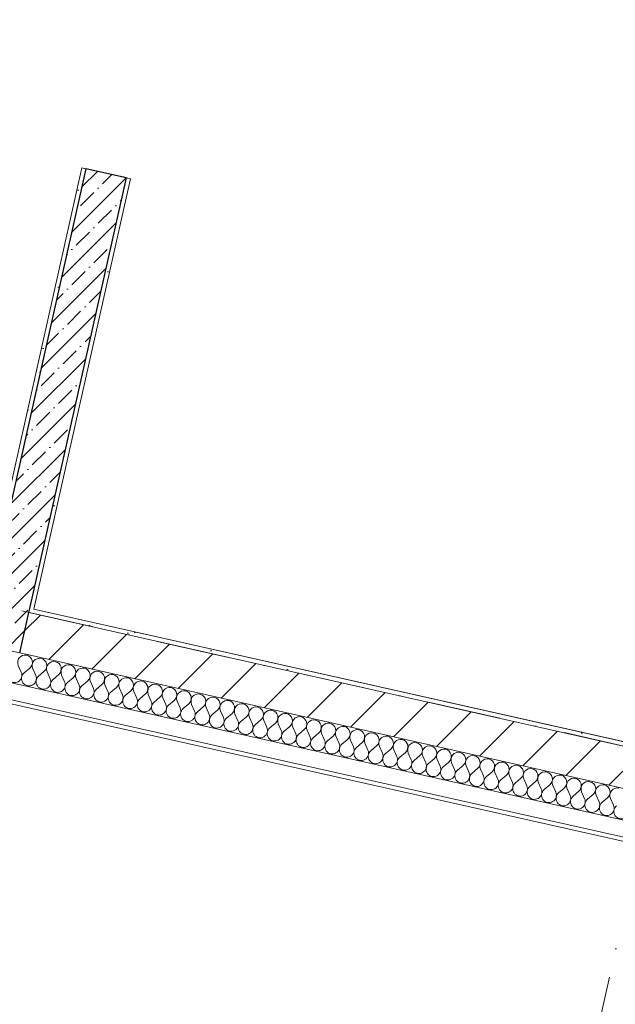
# Model space of a CAD drawing. Header units: millimetres. Extents: x -6990773 to -6682839, y 6117771 to 6220266.
# Tile 114 of 154: x -6926027 to -6923153, y 6127749 to 6132502. Entities that reach past the tile are written whole.
import ezdxf
from ezdxf.enums import TextEntityAlignment as Align

# ---------------------------------------------------------------- set-up
doc = ezdxf.new("R2010")
doc.units = ezdxf.units.MM
doc.header["$MEASUREMENT"] = 0
doc.linetypes.add('Штрихпунктирная', pattern=[670.277762, 352.777767, -176.388884, 0, -141.111112])
for name, color, linetype in [('S - МОП.АР', 7, 'Continuous'), ('АР-Стены_внутренние_пилоны.АР', 7, 'Continuous'), ('АР-Чертеж-Оси_Осевые размеры.АР', 7, 'Continuous'), ('Кровля', 7, 'Continuous')]:
    doc.layers.add(name, color=color, linetype=linetype)
for name, color, linetype, lineweight in [('АР-Стены_внутренние_пилоны.АР_Ном._пера__1', 7, 'Continuous', 30), ('АР-Чертеж-Оси_Осевые размеры.АР_Ном._пера__120', 7, 'Continuous', 0), ('Кровля_Ном._пера__1', 7, 'Continuous', 0)]:
    doc.layers.add(name, color=color, linetype=linetype, lineweight=lineweight)
doc.styles.add('РЎР“Р•РќР•Р\xa0Р\x98Р\xa0_РЎРўР\x98Р›Р¬_4', font='GOTHIC.TTF')
doc.dimstyles.new('СГЕНЕРИР_СТИЛЬ__2', dxfattribs={"dimtxt": 400, "dimasz": 332.5, "dimexe": 0.18, "dimexo": 0.0625, "dimgap": 0, "dimtad": 1, "dimdec": 0, "dimzin": 0, "dimdsep": 46, "dimtxsty": 'РЎР“Р•РќР•Р\xa0Р\x98Р\xa0_РЎРўР\x98Р›Р¬_4', "dimblk": 'ARROWHEAD_6', "dimblk1": 'ARROWHEAD_6', "dimblk2": 'ARROWHEAD_6', "dimcen": 0.09, "dimse1": 1, "dimse2": 1, "dimclrd": 7, "dimclre": 7, "dimclrt": 7, "dimazin": 0, "dimtfac": 1, "dimtdec": 4, "dimtmove": 0, "dimatfit": 3, "dimfxl": 1, "dimtolj": 1, "dimtzin": 0, "dimarcsym": 0})
pattern_1 = [(45, (-6566190.34, 6563027.8), (-111.369318, 111.369318), [0, -105, 0, -157.5]), (110, (-6565840.34, 6563027.8), (148.001588, 53.868173), [0, -77, 0, -133])]
pattern_2 = [(45, (-6566190.34, 6562677.8), (-84.852814, 84.852814), []), (45, (-6566232.77, 6562720.22), (-84.852814, 84.852814), [90, -30, 0, -30])]

# ---------------------------------------------------------------- blocks, each defined once
blk = doc.blocks.new('*X51', base_point=(-6566190.3, 6562677.8))
at = {"layer": 'Кровля_Ном._пера__1', "color": 7, "linetype": 'Continuous', "lineweight": 0}
for p, q in [((-7153282.2, 6129352.6), (-7153296.8, 6129385.1)), ((-7153268.3, 6129349.4), (-7153241.1, 6129372.6)), ((-7153212.5, 6129336.9), (-7153227.1, 6129369.5)), ((-7153198.6, 6129333.8), (-7153171.4, 6129357)), ((-7153142.8, 6129321.3), (-7153157.5, 6129353.8)), ((-7153128.9, 6129318.1), (-7153101.7, 6129341.3)), ((-7153073.1, 6129305.6), (-7153087.8, 6129338.2)), ((-7153059.2, 6129302.5), (-7153032, 6129325.7)), ((-7153003.4, 6129290), (-7153018.1, 6129322.5)), ((-7152989.5, 6129286.8), (-7152962.3, 6129310)), ((-7152933.7, 6129274.3), (-7152948.4, 6129306.9)), ((-7152919.8, 6129271.2), (-7152892.6, 6129294.4)), ((-7152864, 6129258.7), (-7152878.7, 6129291.2)), ((-7152850.1, 6129255.5), (-7152822.9, 6129278.7)), ((-7152794.3, 6129243), (-7152809, 6129275.6)), ((-7152780.4, 6129239.9), (-7152753.2, 6129263.1)), ((-7152724.7, 6129227.4), (-7152739.3, 6129259.9)), ((-7152710.7, 6129224.2), (-7152683.5, 6129247.4)), ((-7152655, 6129211.7), (-7152669.6, 6129244.3)), ((-7152641, 6129208.6), (-7152613.9, 6129231.7)), ((-7152585.3, 6129196), (-7152599.9, 6129228.6)), ((-7152571.3, 6129192.9), (-7152544.2, 6129216.1)), ((-7152515.6, 6129180.4), (-7152530.2, 6129213)), ((-7152501.6, 6129177.3), (-7152474.5, 6129200.4)), ((-7152445.9, 6129164.7), (-7152460.5, 6129197.3)), ((-7152431.9, 6129161.6), (-7152404.8, 6129184.8)), ((-7152376.2, 6129149.1), (-7152390.8, 6129181.7)), ((-7152362.3, 6129146), (-7152335.1, 6129169.1)), ((-7152306.5, 6129133.4), (-7152321.1, 6129166)), ((-7152292.6, 6129130.3), (-7152265.4, 6129153.5)), ((-7152236.8, 6129117.8), (-7152251.5, 6129150.4)), ((-7152222.9, 6129114.7), (-7152195.7, 6129137.8)), ((-7152167.1, 6129102.1), (-7152181.8, 6129134.7)), ((-7152153.2, 6129099), (-7152126, 6129122.2)), ((-7152097.4, 6129086.5), (-7152112.1, 6129119)), ((-7152083.5, 6129083.3), (-7152056.3, 6129106.5)), ((-7152027.7, 6129070.8), (-7152042.4, 6129103.4)), ((-7152013.8, 6129067.7), (-7151986.6, 6129090.9)), ((-7151958, 6129055.2), (-7151972.7, 6129087.7)), ((-7151944.1, 6129052), (-7151916.9, 6129075.2)), ((-7151888.3, 6129039.5), (-7151903, 6129072.1)), ((-7151874.4, 6129036.4), (-7151847.2, 6129059.6)), ((-7151818.7, 6129023.9), (-7151833.3, 6129056.4)), ((-7151804.7, 6129020.7), (-7151777.5, 6129043.9)), ((-7151749, 6129008.2), (-7151763.6, 6129040.8)), ((-7151735, 6129005.1), (-7151707.9, 6129028.3)), ((-7151679.3, 6128992.6), (-7151693.9, 6129025.1)), ((-7151665.3, 6128989.4), (-7151638.2, 6129012.6)), ((-7151609.6, 6128976.9), (-7151624.2, 6129009.5)), ((-7151595.6, 6128973.8), (-7151568.5, 6128997)), ((-7151539.9, 6128961.3), (-7151554.5, 6128993.8)), ((-7151525.9, 6128958.1), (-7151498.8, 6128981.3)), ((-7151470.2, 6128945.6), (-7151484.8, 6128978.2)), ((-7151456.3, 6128942.5), (-7151429.1, 6128965.7)), ((-7151400.5, 6128929.9), (-7151415.1, 6128962.5)), ((-7151386.6, 6128926.8), (-7151359.4, 6128950)), ((-7151330.8, 6128914.3), (-7151345.5, 6128946.9)), ((-7151316.9, 6128911.2), (-7151289.7, 6128934.3)), ((-7151261.1, 6128898.6), (-7151275.8, 6128931.2)), ((-7151247.2, 6128895.5), (-7151220, 6128918.7)), ((-7151191.4, 6128883), (-7151206.1, 6128915.6)), ((-7151177.5, 6128879.9), (-7151150.3, 6128903)), ((-7151121.7, 6128867.3), (-7151136.4, 6128899.9)), ((-7151107.8, 6128864.2), (-7151080.6, 6128887.4)), ((-7151052, 6128851.7), (-7151066.7, 6128884.3)), ((-7151038.1, 6128848.6), (-7151010.9, 6128871.7)), ((-7150982.3, 6128836), (-7150997, 6128868.6)), ((-7150968.4, 6128832.9), (-7150941.2, 6128856.1)), ((-7150912.7, 6128820.4), (-7150927.3, 6128853)), ((-7150898.7, 6128817.3), (-7150871.5, 6128840.4)), ((-7150843, 6128804.7), (-7150857.6, 6128837.3)), ((-7150829, 6128801.6), (-7150801.9, 6128824.8)), ((-7150773.3, 6128789.1), (-7150787.9, 6128821.6)), ((-7150759.3, 6128785.9), (-7150732.2, 6128809.1)), ((-7150703.6, 6128773.4), (-7150718.2, 6128806)), ((-7150689.6, 6128770.3), (-7150662.5, 6128793.5)), ((-7150633.9, 6128757.8), (-7150648.5, 6128790.3)), ((-7150619.9, 6128754.6), (-7150592.8, 6128777.8)), ((-7150564.2, 6128742.1), (-7150578.8, 6128774.7)), ((-7150550.3, 6128739), (-7150523.1, 6128762.2)), ((-7150494.5, 6128726.5), (-7150509.1, 6128759)), ((-7150480.6, 6128723.3), (-7150453.4, 6128746.5)), ((-7150424.8, 6128710.8), (-7150439.5, 6128743.4))]:
    blk.add_line(p, q, dxfattribs=at)
for centre, start, end in [((-7153264.3, 6129399.8), 77.3416, 204.2115), ((-7153264.3, 6129399.8), 310.4717, 77.3416), ((-7153194.6, 6129384.1), 77.3416, 204.2115), ((-7153194.6, 6129384.1), 310.4717, 77.3416), ((-7153314.8, 6129337.9), 130.4717, 24.2115), ((-7153124.9, 6129368.5), 77.3416, 204.2115), ((-7153124.9, 6129368.5), 310.4717, 77.3416), ((-7153055.2, 6129352.8), 77.3416, 204.2115), ((-7153055.2, 6129352.8), 310.4717, 77.3416), ((-7152985.5, 6129337.2), 77.3416, 204.2115), ((-7152985.5, 6129337.2), 310.4717, 77.3416), ((-7153245.1, 6129322.3), 130.4717, 24.2115), ((-7153175.4, 6129306.6), 130.4717, 24.2115), ((-7153105.7, 6129291), 130.4717, 24.2115), ((-7152915.8, 6129321.5), 77.3416, 204.2115), ((-7152915.8, 6129321.5), 310.4717, 77.3416), ((-7152846.1, 6129305.9), 77.3416, 204.2115), ((-7152846.1, 6129305.9), 310.4717, 77.3416), ((-7152776.4, 6129290.2), 77.3416, 204.2115), ((-7152776.4, 6129290.2), 310.4717, 77.3416), ((-7153036, 6129275.3), 130.4717, 24.2115), ((-7152966.3, 6129259.7), 130.4717, 24.2115), ((-7152896.6, 6129244), 130.4717, 24.2115), ((-7152706.7, 6129274.6), 77.3416, 204.2115), ((-7152706.7, 6129274.6), 310.4717, 77.3416), ((-7152637, 6129258.9), 77.3416, 204.2115), ((-7152637, 6129258.9), 310.4717, 77.3416), ((-7152567.3, 6129243.3), 77.3416, 204.2115), ((-7152567.3, 6129243.3), 310.4717, 77.3416), ((-7152826.9, 6129228.4), 130.4717, 24.2115), ((-7152757.2, 6129212.7), 130.4717, 24.2115), ((-7152687.5, 6129197.1), 130.4717, 24.2115), ((-7152497.7, 6129227.6), 77.3416, 204.2115), ((-7152497.7, 6129227.6), 310.4717, 77.3416), ((-7152428, 6129212), 77.3416, 204.2115), ((-7152428, 6129212), 310.4717, 77.3416), ((-7152358.3, 6129196.3), 77.3416, 204.2115), ((-7152358.3, 6129196.3), 310.4717, 77.3416), ((-7152617.8, 6129181.4), 130.4717, 24.2115), ((-7152548.2, 6129165.7), 130.4717, 24.2115), ((-7152478.5, 6129150.1), 130.4717, 24.2115), ((-7152288.6, 6129180.7), 77.3416, 204.2115), ((-7152288.6, 6129180.7), 310.4717, 77.3416), ((-7152218.9, 6129165), 77.3416, 204.2115), ((-7152218.9, 6129165), 310.4717, 77.3416), ((-7152149.2, 6129149.3), 77.3416, 204.2115), ((-7152149.2, 6129149.3), 310.4717, 77.3416), ((-7152408.8, 6129134.4), 130.4717, 24.2115), ((-7152339.1, 6129118.8), 130.4717, 24.2115), ((-7152269.4, 6129103.1), 130.4717, 24.2115), ((-7152079.5, 6129133.7), 77.3416, 204.2115), ((-7152079.5, 6129133.7), 310.4717, 77.3416), ((-7152009.8, 6129118), 77.3416, 204.2115), ((-7152009.8, 6129118), 310.4717, 77.3416), ((-7151940.1, 6129102.4), 77.3416, 204.2115), ((-7151940.1, 6129102.4), 310.4717, 77.3416), ((-7152199.7, 6129087.5), 130.4717, 24.2115), ((-7152130, 6129071.8), 130.4717, 24.2115), ((-7152060.3, 6129056.2), 130.4717, 24.2115), ((-7151870.4, 6129086.7), 77.3416, 204.2115), ((-7151870.4, 6129086.7), 310.4717, 77.3416), ((-7151800.7, 6129071.1), 77.3416, 204.2115), ((-7151800.7, 6129071.1), 310.4717, 77.3416), ((-7151731, 6129055.4), 77.3416, 204.2115), ((-7151731, 6129055.4), 310.4717, 77.3416), ((-7151990.6, 6129040.5), 130.4717, 24.2115), ((-7151920.9, 6129024.9), 130.4717, 24.2115), ((-7151851.2, 6129009.2), 130.4717, 24.2115), ((-7151661.3, 6129039.8), 77.3416, 204.2115), ((-7151661.3, 6129039.8), 310.4717, 77.3416), ((-7151591.7, 6129024.1), 77.3416, 204.2115), ((-7151591.7, 6129024.1), 310.4717, 77.3416), ((-7151522, 6129008.5), 77.3416, 204.2115), ((-7151522, 6129008.5), 310.4717, 77.3416), ((-7151781.5, 6128993.6), 130.4717, 24.2115), ((-7151711.8, 6128977.9), 130.4717, 24.2115), ((-7151642.1, 6128962.3), 130.4717, 24.2115), ((-7151452.3, 6128992.8), 77.3416, 204.2115), ((-7151452.3, 6128992.8), 310.4717, 77.3416), ((-7151382.6, 6128977.2), 77.3416, 204.2115), ((-7151382.6, 6128977.2), 310.4717, 77.3416), ((-7151312.9, 6128961.5), 77.3416, 204.2115), ((-7151312.9, 6128961.5), 310.4717, 77.3416), ((-7151572.5, 6128946.6), 130.4717, 24.2115), ((-7151502.8, 6128931), 130.4717, 24.2115), ((-7151433.1, 6128915.3), 130.4717, 24.2115), ((-7151243.2, 6128945.9), 77.3416, 204.2115), ((-7151243.2, 6128945.9), 310.4717, 77.3416), ((-7151173.5, 6128930.2), 77.3416, 204.2115), ((-7151173.5, 6128930.2), 310.4717, 77.3416), ((-7151103.8, 6128914.6), 77.3416, 204.2115), ((-7151103.8, 6128914.6), 310.4717, 77.3416), ((-7151363.4, 6128899.7), 130.4717, 24.2115), ((-7151293.7, 6128884), 130.4717, 24.2115), ((-7151224, 6128868.3), 130.4717, 24.2115), ((-7151034.1, 6128898.9), 77.3416, 204.2115), ((-7151034.1, 6128898.9), 310.4717, 77.3416), ((-7150964.4, 6128883.3), 77.3416, 204.2115), ((-7150964.4, 6128883.3), 310.4717, 77.3416), ((-7150894.7, 6128867.6), 77.3416, 204.2115), ((-7150894.7, 6128867.6), 310.4717, 77.3416), ((-7151154.3, 6128852.7), 130.4717, 24.2115), ((-7151084.6, 6128837), 130.4717, 24.2115), ((-7151014.9, 6128821.4), 130.4717, 24.2115), ((-7150825, 6128851.9), 77.3416, 204.2115), ((-7150825, 6128851.9), 310.4717, 77.3416), ((-7150755.3, 6128836.3), 77.3416, 204.2115), ((-7150755.3, 6128836.3), 310.4717, 77.3416), ((-7150685.6, 6128820.6), 77.3416, 204.2115), ((-7150685.6, 6128820.6), 310.4717, 77.3416), ((-7150945.2, 6128805.7), 130.4717, 24.2115), ((-7150875.5, 6128790.1), 130.4717, 24.2115), ((-7150805.8, 6128774.4), 130.4717, 24.2115), ((-7150616, 6128805), 77.3416, 204.2115), ((-7150616, 6128805), 310.4717, 77.3416), ((-7150546.3, 6128789.3), 77.3416, 204.2115), ((-7150546.3, 6128789.3), 310.4717, 77.3416), ((-7150476.6, 6128773.7), 77.3416, 204.2115), ((-7150476.6, 6128773.7), 310.4717, 77.3416), ((-7150736.1, 6128758.8), 130.4717, 24.2115), ((-7150666.5, 6128743.1), 130.4717, 24.2115), ((-7150596.8, 6128727.5), 130.4717, 24.2115), ((-7150406.9, 6128758), 77.3416, 204.2115), ((-7150527.1, 6128711.8), 130.4717, 24.2115), ((-7150457.4, 6128696.2), 130.4717, 24.2115), ((-7150387.7, 6128680.5), 130.4717, 24.2115)]:
    blk.add_arc(centre, 35.7, start, end, dxfattribs=at)
blk = doc.blocks.new('Стена_17_6', base_point=(-7164108, 6131978))
at = {"layer": 'Кровля', "linetype": 'Continuous', "lineweight": 0, "true_color": 0x000000}
h = blk.add_hatch(dxfattribs=at)
h.set_pattern_fill('ШТУКАТУРКА__ГИПС_01_0006', color=18, style=0, pattern_type=2)
h.set_pattern_definition(pattern_1)
h.paths.add_polyline_path([(-7153222.2, 6129656.1), (-7153241.8, 6129660.5), (-7153246.1, 6129641), (-7153226.6, 6129636.6)])
h = blk.add_hatch(dxfattribs=at)
h.set_pattern_fill('ШТУКАТУРКА__ГИПС_01_0006', color=18, style=0, pattern_type=2)
h.set_pattern_definition(pattern_1)
h.paths.add_polyline_path([(-7153226.6, 6129636.6), (-7147079.8, 6128256), (-7147075.4, 6128275.5), (-7153222.2, 6129656.1)])
h = blk.add_hatch(dxfattribs=at)
h.set_pattern_fill('БЛОКИ_БЕТОННЫЕ_ЭФФЕКТИВН_77', color=18, style=0, pattern_type=2)
h.set_pattern_definition([(45, (-6566190.34, 6562677.8), (-127.27922, 127.27922), [])])
h.paths.add_polyline_path([(-7153290, 6129445.8), (-7147123.6, 6128060.9), (-7147079.8, 6128256), (-7153246.1, 6129641)])
at = {"layer": 'Кровля_Ном._пера__1', "color": 7, "linetype": 'Continuous', "lineweight": 0}
for p, q in [((-7164358, 6131777.9), (-7147156.5, 6127914.5)), ((-7164521.9, 6131732.7), (-7147174, 6127836.5))]:
    blk.add_line(p, q, dxfattribs=at)
at = {"layer": 'Кровля_Ном._пера__1', "color": 7, "linetype": 'Continuous', "lineweight": 30}
for p, q in [((-7153246.1, 6129641), (-7153241.8, 6129660.5)), ((-7153290, 6129445.8), (-7153246.1, 6129641))]:
    blk.add_line(p, q, dxfattribs=at)
at = {"layer": 'Кровля_Ном._пера__1', "color": 7, "linetype": 'Continuous', "lineweight": 15}
for p, q in [((-7147079.8, 6128256), (-7153246.1, 6129641)), ((-7153485.1, 6129489.7), (-7153290, 6129445.8)), ((-7153290, 6129445.8), (-7147123.6, 6128060.9))]:
    blk.add_line(p, q, dxfattribs=at)
at = {"layer": 'Кровля_Ном._пера__1', "color": 7, "linetype": 'Continuous', "lineweight": 0, "flags": 128}
for points in [[(-7164604.3, 6131730.8), (-7147178.4, 6127817)], [(-7147075.4, 6128275.5), (-7153222.2, 6129656.1)]]:
    blk.add_lwpolyline(points, dxfattribs=at)
at = {"layer": 'Кровля', "color": 7, "lineweight": 0}
blk.add_blockref('*X51', (-6566190.3, 6562677.8), dxfattribs=at)
blk = doc.blocks.new('Стандартный Маркер Сетки[12]_6', base_point=(-7146699.2, 6144553.5))
at = {"layer": 'АР-Чертеж-Оси_Осевые размеры.АР_Ном._пера__120', "color": 7, "linetype": 'Штрихпунктирная', "lineweight": 0}
blk.add_line((-7146918.4, 6143577.8), (-7151477, 6123280.7), dxfattribs=at)
at = {"layer": 'АР-Чертеж-Оси_Осевые размеры.АР_Ном._пера__120', "color": 7, "lineweight": 0, "style": 'РЎР“Р•РќР•Р\xa0Р\x98Р\xa0_РЎРўР\x98Р›Р¬_4'}
blk.add_attdef('AC_MarkerText_1', text='', height=350, rotation=347.3417, dxfattribs=at).set_placement((-7151735.8, 6121998.2), align=Align.TOP_CENTER)
blk = doc.blocks.new('Стандартный Маркер Сетки[25]_6', base_point=(-7146699.2, 6144553.5))
at = {"layer": 'АР-Чертеж-Оси_Осевые размеры.АР_Ном._пера__120', "color": 7, "linetype": 'Штрихпунктирная', "lineweight": 0}
blk.add_line((-7146918.4, 6143577.8), (-7151477, 6123280.7), dxfattribs=at)
at = {"layer": 'АР-Чертеж-Оси_Осевые размеры.АР_Ном._пера__120', "color": 7, "lineweight": 0, "style": 'РЎР“Р•РќР•Р\xa0Р\x98Р\xa0_РЎРўР\x98Р›Р¬_4'}
blk.add_attdef('AC_MarkerText_1', text='', height=350, rotation=347.3417, dxfattribs=at).set_placement((-7151735.8, 6121998.2), align=Align.TOP_CENTER)
blk = doc.blocks.new('ARROWHEAD_6')
at = {"color": 0, "linetype": 'Continuous', "lineweight": 0}
for p, q in [((-0.5, -0.5), (0.5, 0.5)), ((0, 0), (-1, 0))]:
    blk.add_line(p, q, dxfattribs=at)
blk = doc.blocks.new('*D183', base_point=(-6566190.3, 6562677.8))
at = {"layer": 'Defpoints', "color": 0, "linetype": 'Continuous', "transparency": 16777216}
for p in [(-6921762.8, 6134193.8), (-6924163.4, 6123505.1), (-6920360.4, 6120860.9)]:
    blk.add_point(p, dxfattribs=at)
at = {"layer": 'АР-Чертеж-Оси_Осевые размеры.АР', "color": 7, "linetype": 'Continuous', "lineweight": -2, "transparency": 16777216}
for p, q in [((-6923839, 6123432.2), (-6922675.5, 6123170.9)), ((-6920302.1, 6122637.8), (-6921502.2, 6122907.4))]:
    blk.add_line(p, q, dxfattribs=at)
at = {"layer": 'АР-Чертеж-Оси_Осевые размеры.АР', "color": 7, "linetype": 'Continuous', "lineweight": -2, "transparency": 16777216, "xscale": 332.5, "yscale": 332.5, "zscale": 332.5}
for p, rotation in [((-6924163.4, 6123505.1), 167.3417232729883), ((-6919977.7, 6122565), 347.3417232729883)]:
    blk.add_blockref('ARROWHEAD_6', p, dxfattribs=dict(at, rotation=rotation))
at = {"layer": 'АР-Чертеж-Оси_Осевые размеры.АР', "color": 7, "linetype": 'Continuous', "lineweight": 0, "transparency": 16777216, "insert": (-6922088.8, 6123039.1), "char_height": 400, "attachment_point": 5, "rotation": 347.3417, "style": 'РЎР“Р•РќР•Р\xa0Р\x98Р\xa0_РЎРўР\x98Р›Р¬_4'}
blk.add_mtext('\\A1;4290', dxfattribs=at)
blk = doc.blocks.new('*D184', base_point=(-6566190.3, 6562677.8))
at = {"layer": 'Defpoints', "color": 0, "linetype": 'Continuous', "transparency": 16777216}
for p in [(-6926358.8, 6134676.6), (-6921762.8, 6134193.8), (-6928641.9, 6124510.9)]:
    blk.add_point(p, dxfattribs=at)
at = {"layer": 'АР-Чертеж-Оси_Осевые размеры.АР', "color": 7, "linetype": 'Continuous', "lineweight": -2, "transparency": 16777216}
for p, q in [((-6928317.5, 6124438), (-6927007.6, 6124143.8)), ((-6924487.8, 6123577.9), (-6925834.3, 6123880.3))]:
    blk.add_line(p, q, dxfattribs=at)
at = {"layer": 'АР-Чертеж-Оси_Осевые размеры.АР', "color": 7, "linetype": 'Continuous', "lineweight": -2, "transparency": 16777216, "xscale": 332.5, "yscale": 332.5, "zscale": 332.5}
for p, rotation in [((-6928641.9, 6124510.9), 167.3417232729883), ((-6924163.4, 6123505.1), 347.3417232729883)]:
    blk.add_blockref('ARROWHEAD_6', p, dxfattribs=dict(at, rotation=rotation))
at = {"layer": 'АР-Чертеж-Оси_Осевые размеры.АР', "color": 7, "linetype": 'Continuous', "lineweight": 0, "transparency": 16777216, "insert": (-6926421, 6124012.1), "char_height": 400, "attachment_point": 5, "rotation": 347.3417, "style": 'РЎР“Р•РќР•Р\xa0Р\x98Р\xa0_РЎРўР\x98Р›Р¬_4'}
blk.add_mtext('\\A1;4590', dxfattribs=at)
blk = doc.blocks.new('Стена_79_6', base_point=(-7153365.6, 6129565.3))
at = {"layer": 'АР-Стены_внутренние_пилоны.АР', "linetype": 'Continuous', "lineweight": 0, "true_color": 0x000000}
h = blk.add_hatch(dxfattribs=at)
h.set_pattern_fill('ШТУКАТУРКА__ГИПС_01_0006', color=18, style=0, pattern_type=2)
h.set_pattern_definition(pattern_1)
h.paths.add_polyline_path([(-7152989.6, 6131787), (-7153456.4, 6129708.7), (-7153436.9, 6129704.3), (-7152970.1, 6131782.7)])
h = blk.add_hatch(dxfattribs=at)
h.set_pattern_fill('ЖЕЛЕЗОБЕТОН__PROJECT__0006', color=18, style=0, pattern_type=2)
h.set_pattern_definition(pattern_2)
h.paths.add_polyline_path([(-7153241.8, 6129660.5), (-7152775, 6131738.8), (-7152970.1, 6131782.7), (-7153436.9, 6129704.3)])
h = blk.add_hatch(dxfattribs=at)
h.set_pattern_fill('ШТУКАТУРКА__ГИПС_01_0006', color=18, style=0, pattern_type=2)
h.set_pattern_definition(pattern_1)
h.paths.add_polyline_path([(-7153222.2, 6129656.1), (-7152755.5, 6131734.4), (-7152775, 6131738.8), (-7153241.8, 6129660.5)])
h = blk.add_hatch(dxfattribs=at)
h.set_pattern_fill('ЖЕЛЕЗОБЕТОН__PROJECT__0006', color=18, style=0, pattern_type=2)
h.set_pattern_definition(pattern_2)
h.paths.add_polyline_path([(-7153241.8, 6129660.5), (-7153436.9, 6129704.3), (-7153441.3, 6129684.8), (-7153246.1, 6129641)])
h = blk.add_hatch(dxfattribs=at)
h.set_pattern_fill('ЖЕЛЕЗОБЕТОН__PROJECT__0006', color=18, style=0, pattern_type=2)
h.set_pattern_definition(pattern_2)
h.paths.add_polyline_path([(-7153246.1, 6129641), (-7153441.3, 6129684.8), (-7153485.1, 6129489.7), (-7153290, 6129445.8)])
at = {"layer": 'АР-Стены_внутренние_пилоны.АР_Ном._пера__1', "color": 7, "linetype": 'Continuous', "lineweight": 30}
for p, q in [((-7152970.1, 6131782.7), (-7153436.9, 6129704.3)), ((-7153241.8, 6129660.5), (-7152775, 6131738.8))]:
    blk.add_line(p, q, dxfattribs=at)
at = {"layer": 'АР-Стены_внутренние_пилоны.АР_Ном._пера__1', "color": 7, "linetype": 'Continuous', "lineweight": 0, "flags": 128}
for points in [[(-7152989.6, 6131787), (-7153456.4, 6129708.7)], [(-7152970.1, 6131782.7), (-7152989.6, 6131787)], [(-7153222.2, 6129656.1), (-7152755.5, 6131734.4)], [(-7152755.5, 6131734.4), (-7152775, 6131738.8)]]:
    blk.add_lwpolyline(points, dxfattribs=at)
at = {"layer": 'АР-Стены_внутренние_пилоны.АР_Ном._пера__1', "color": 7, "linetype": 'Continuous', "lineweight": 30, "flags": 128}
blk.add_lwpolyline([(-7152775, 6131738.8), (-7152970.1, 6131782.7)], dxfattribs=at)
at = {"layer": 'Кровля_Ном._пера__1', "color": 7, "linetype": 'Continuous', "lineweight": 30}
for p, q in [((-7153436.9, 6129704.3), (-7153441.3, 6129684.8)), ((-7153441.3, 6129684.8), (-7153485.1, 6129489.7)), ((-7153246.1, 6129641), (-7153241.8, 6129660.5)), ((-7153290, 6129445.8), (-7153246.1, 6129641))]:
    blk.add_line(p, q, dxfattribs=at)
at = {"layer": 'Кровля_Ном._пера__1', "color": 7, "linetype": 'Continuous', "lineweight": 15}
blk.add_line((-7153485.1, 6129489.7), (-7153290, 6129445.8), dxfattribs=at)
blk = doc.blocks.new('Стандартный Маркер Сетки[87]_1', base_point=(-6989784.7, 6143970.3))
at = {"layer": 'АР-Чертеж-Оси_Осевые размеры.АР_Ном._пера__120', "color": 7, "linetype": 'Штрихпунктирная', "lineweight": 0}
blk.add_line((-6988809, 6143751.1), (-6909867.8, 6126021.4), dxfattribs=at)
at = {"layer": 'АР-Чертеж-Оси_Осевые размеры.АР_Ном._пера__120', "color": 7, "lineweight": 0, "style": 'РЎР“Р•РќР•Р\xa0Р\x98Р\xa0_РЎРўР\x98Р›Р¬_4'}
for tag, p in [('AC_MarkerText_1_0', (-6990202.6, 6144260.9)), ('AC_MarkerText_1_1', (-6908334.4, 6125873.7))]:
    blk.add_attdef(tag, text='', height=350, rotation=347.3417, dxfattribs=at).set_placement(p, align=Align.TOP_CENTER)
blk = doc.blocks.new('Стандартный Маркер Сетки[92]_1', base_point=(-6989784.7, 6143970.3))
at = {"layer": 'АР-Чертеж-Оси_Осевые размеры.АР_Ном._пера__120', "color": 7, "linetype": 'Штрихпунктирная', "lineweight": 0}
blk.add_line((-6988809, 6143751.1), (-6909867.8, 6126021.4), dxfattribs=at)
at = {"layer": 'АР-Чертеж-Оси_Осевые размеры.АР_Ном._пера__120', "color": 7, "lineweight": 0, "style": 'РЎР“Р•РќР•Р\xa0Р\x98Р\xa0_РЎРўР\x98Р›Р¬_4'}
for tag, p in [('AC_MarkerText_1_0', (-6990202.6, 6144260.9)), ('AC_MarkerText_1_1', (-6908334.4, 6125873.7))]:
    blk.add_attdef(tag, text='', height=350, rotation=347.3417, dxfattribs=at).set_placement(p, align=Align.TOP_CENTER)
blk = doc.blocks.new('Стандартный Маркер Сетки[96]_1', base_point=(-6989784.7, 6143970.3))
at = {"layer": 'АР-Чертеж-Оси_Осевые размеры.АР_Ном._пера__120', "color": 7, "linetype": 'Штрихпунктирная', "lineweight": 0}
blk.add_line((-6988809, 6143751.1), (-6909867.8, 6126021.4), dxfattribs=at)
at = {"layer": 'АР-Чертеж-Оси_Осевые размеры.АР_Ном._пера__120', "color": 7, "lineweight": 0, "style": 'РЎР“Р•РќР•Р\xa0Р\x98Р\xa0_РЎРўР\x98Р›Р¬_4'}
for tag, p in [('AC_MarkerText_1_0', (-6990202.6, 6144260.9)), ('AC_MarkerText_1_1', (-6908334.4, 6125873.7))]:
    blk.add_attdef(tag, text='', height=350, rotation=347.3417, dxfattribs=at).set_placement(p, align=Align.TOP_CENTER)
blk = doc.blocks.new('Стандартный Маркер Сетки[102]_1', base_point=(-6989784.7, 6143970.3))
at = {"layer": 'АР-Чертеж-Оси_Осевые размеры.АР_Ном._пера__120', "color": 7, "linetype": 'Штрихпунктирная', "lineweight": 0}
blk.add_line((-6988809, 6143751.1), (-6909867.8, 6126021.4), dxfattribs=at)
at = {"layer": 'АР-Чертеж-Оси_Осевые размеры.АР_Ном._пера__120', "color": 7, "lineweight": 0, "style": 'РЎР“Р•РќР•Р\xa0Р\x98Р\xa0_РЎРўР\x98Р›Р¬_4'}
for tag, p in [('AC_MarkerText_1_0', (-6990202.6, 6144260.9)), ('AC_MarkerText_1_1', (-6908334.4, 6125873.7))]:
    blk.add_attdef(tag, text='', height=350, rotation=347.3417, dxfattribs=at).set_placement(p, align=Align.TOP_CENTER)

msp = doc.modelspace()

# ---------------------------------------------------------------- linework, layer by layer
at = {"layer": 'S - МОП.АР', "color": 254, "linetype": 'Continuous', "lineweight": 0, "true_color": 0xd1c7d6, "flags": 128}
msp.add_lwpolyline([(-6935725.4, 6136871.6), (-6936799.1, 6132090.7), (-6933179.3, 6131277.8), (-6932789.3, 6133014.2), (-6932555.2, 6132961.6), (-6932945.2, 6131225.2), (-6929471.7, 6130445.1), (-6929224.1, 6131547.5), (-6928941.1, 6131484), (-6929188.7, 6130381.5), (-6926192.9, 6129708.7), (-6925726.5, 6131787), (-6925492.3, 6131734.4), (-6925959, 6129656.2), (-6919031.5, 6128100.4)], dxfattribs=at)

# ---------------------------------------------------------------- block references
at = {"layer": 'АР-Стены_внутренние_пилоны.АР', "color": 7, "lineweight": 0}
msp.add_blockref('Стена_79_6', (-6926102.5, 6129565.3), dxfattribs=at)
at = {"layer": 'АР-Чертеж-Оси_Осевые размеры.АР', "color": 8, "linetype": 'Continuous', "lineweight": 15}
for name, p in [('Стандартный Маркер Сетки[87]_1', (-6989784.7, 6143970.3)), ('Стандартный Маркер Сетки[92]_1', (-6989784.7, 6143970.3)), ('Стандартный Маркер Сетки[96]_1', (-6989784.7, 6143970.3)), ('Стандартный Маркер Сетки[102]_1', (-6989784.7, 6143970.3)), ('Стандартный Маркер Сетки[12]_6', (-6919436.1, 6144553.5)), ('Стандартный Маркер Сетки[25]_6', (-6919436.1, 6144553.5))]:
    msp.add_blockref(name, p, dxfattribs=at)
at = {"layer": 'Кровля', "color": 7, "lineweight": 0}
msp.add_blockref('Стена_17_6', (-6936844.9, 6131978), dxfattribs=at)

# ---------------------------------------------------------------- dimensions: what is measured, and where the dimension line sits
at = {"layer": 'АР-Чертеж-Оси_Осевые размеры.АР', "color": 7, "linetype": 'Continuous', "lineweight": 0}
for base, p1, p2, picture, middle in [((-6928641.9, 6124510.9), (-6921762.8, 6134193.8), (-6926358.8, 6134676.6), '*D184', (-6926421, 6124012.1)), ((-6924163.4, 6123505.1), (-6920360.4, 6120860.9), (-6921762.8, 6134193.8), '*D183', (-6922088.8, 6123039.1))]:
    dim = msp.add_linear_dim(base=base, p1=p1, p2=p2, angle=167.3417, dimstyle='СГЕНЕРИР_СТИЛЬ__2', dxfattribs=at)
    dim.commit()
    dim.dimension.update_dxf_attribs({"geometry": picture, "text_midpoint": middle, "dimtype": 160, "text_rotation": 347.3417})

doc.saveas('drawing.dxf')
